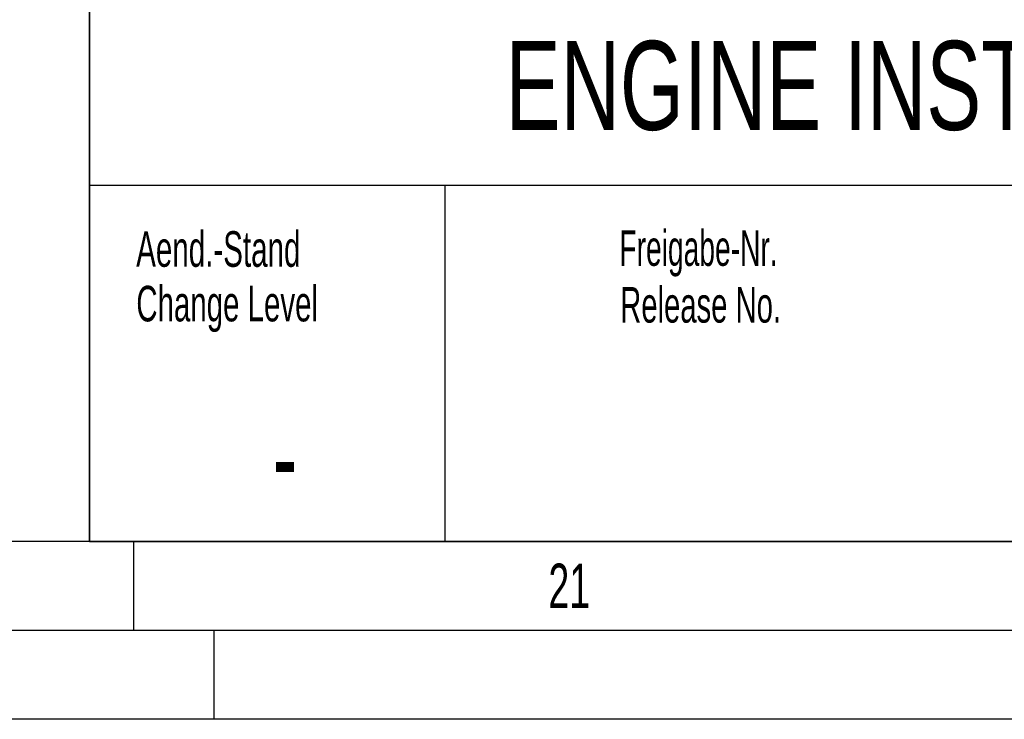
# Model space of a CAD drawing. Header units: millimetres. Extents: x 0 to 1189, y 0 to 841.
# Tile 71 of 177: x 988 to 1043, y 0 to 39. Entities that reach past the tile are written whole.
import ezdxf
from ezdxf.enums import TextEntityAlignment as Align

# ---------------------------------------------------------------- set-up
doc = ezdxf.new("R2010")
doc.units = ezdxf.units.MM
doc.header["$LTSCALE"] = 65.395
doc.layers.get('0').update_dxf_attribs({"linetype": 'CONTINUOUS'})
doc.styles.get("Standard").update_dxf_attribs({"font": 'txt', "width": 0.6})
doc.styles.add('TEXTSTYLE_2', font='txt')
doc.styles.add('TEXTSTYLE_3', font='txt', dxfattribs={"width": 0.8})

# ---------------------------------------------------------------- blocks, each defined once
blk = doc.blocks.new('*T1866')
at = {"color": 5, "linetype": 'Continuous'}
for p, q in [((0, 0), (187, 0)), ((0, 0), (0, -75)), ((187, 0), (187, -75)), ((0, -75), (187, -75))]:
    blk.add_line(p, q, dxfattribs=at)
at = {"color": 2, "linetype": 'Continuous', "style": 'TEXTSTYLE_3'}
for s, width, p in [('9M32E_FWS', 0.738095, (73.4, -6.75)), ('1.3', 0.52381, (110.067, -6.75)), ('9M32E_FWS', 0.738095, (73.4, -13.25)), ('1.2', 0.547619, (110.067, -13.25))]:
    blk.add_text(s, height=5, dxfattribs=dict(at, width=width)).set_placement(p)
for s, width, p in [('W882', 0.833333, (81.679, -22.5)), ('1:20', 0.529762, (128.405, -22.5)), ('-', 0.619048, (11, -72.75))]:
    blk.add_text(s, height=5, dxfattribs=dict(at, width=width)).set_placement(p, align=Align.CENTER)
for s, width, p in [('~52000', 0.678571, (185.6, -22.5)), ('1', 0.47619, (185.6, -62.75)), ('1', 0.47619, (185.6, -73.25))]:
    blk.add_text(s, height=5, dxfattribs=dict(at, width=width)).set_placement(p, align=Align.RIGHT)
at = {"color": 5, "linetype": 'Continuous', "width": 0.761905}
blk.add_text('mK', height=2, dxfattribs=at).set_placement((45.071, -31), align=Align.CENTER)
at = {"color": 7, "linetype": 'Continuous', "style": 'TEXTSTYLE_3'}
for s, width, p in [('Motor - Einbauzeichnung', 0.602484, (23.4, -43.125)), ('ENGINE INSTALLATION DRAWING', 0.69224, (23.4, -51.875))]:
    blk.add_text(s, height=5, dxfattribs=dict(at, width=width)).set_placement(p)
at = {"color": 7, "linetype": 'Continuous', "style": 'TEXTSTYLE_3', "width": 0.738095}
blk.add_text('9M32E FWS', height=5, dxfattribs=at).set_placement((121.5, -72.75), align=Align.CENTER)

msp = doc.modelspace()

# ---------------------------------------------------------------- linework, layer by layer
at = {"color": 6, "linetype": 'Continuous'}
for p, q in [((992, 10), (992, 85)), ((1184, 5), (5, 5))]:
    msp.add_line(p, q, dxfattribs=at)
at = {"color": 7, "linetype": 'Continuous'}
for p, q in [((1179, 30), (992, 30)), ((1012, 10), (1012, 30))]:
    msp.add_line(p, q, dxfattribs=at)
at = {"color": 5, "linetype": 'Continuous'}
for p, q in [((1179, 10), (10, 10)), ((994.5, 5), (994.5, 10)), ((999, 5), (999, 0)), ((1189, 0), (0, 0))]:
    msp.add_line(p, q, dxfattribs=at)

# ---------------------------------------------------------------- block references
msp.add_blockref('*T1866', (992, 85))

# ---------------------------------------------------------------- texts
for s, height, style, width, p in [('Aend.-Stand', 2, 'TEXTSTYLE_3', 0.621212, (994.62617, 25.43176)), ('Freigabe-Nr.', 2, 'TEXTSTYLE_3', 0.593254, (1021.79731, 25.48415)), ('Change Level', 2, 'TEXTSTYLE_3', 0.619048, (994.63475, 22.3631)), ('Release No.', 2, 'TEXTSTYLE_3', 0.614719, (1021.8433, 22.29466)), ('21', 2.50001, 'TEXTSTYLE_2', 0.630952, (1017.806, 6.248))]:
    msp.add_text(s, height=height, dxfattribs=dict(at, style=style, width=width)).set_placement(p)

doc.saveas('drawing.dxf')
